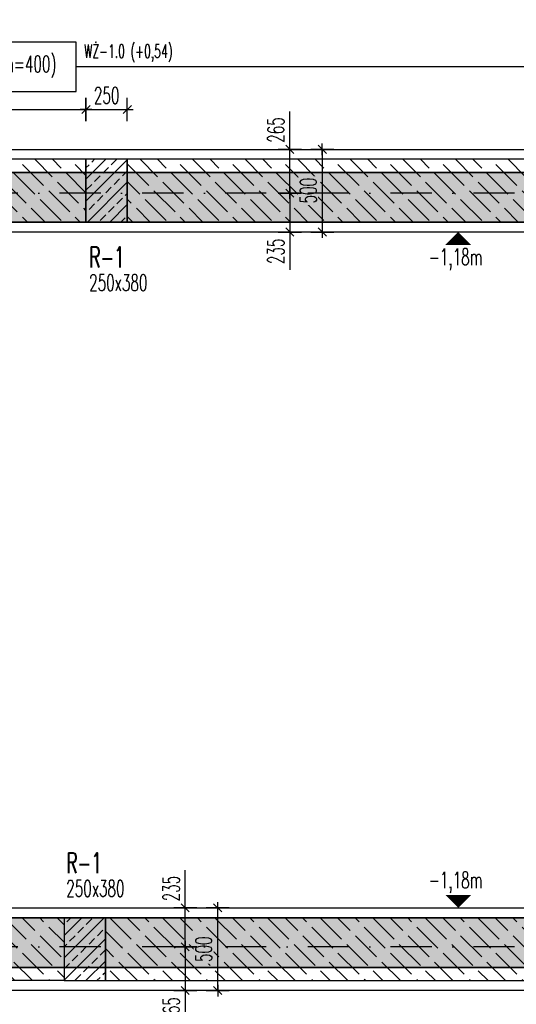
# Model space of a CAD drawing. Header units: centimetres. Extents: x 152786 to 159501, y -6718 to 1403.
# Tile 13 of 89: x 153394 to 153695, y -6218 to -5622. Entities that reach past the tile are written whole.
import ezdxf

# ---------------------------------------------------------------- set-up
doc = ezdxf.new("R2010")
doc.units = ezdxf.units.CM
doc.header["$LTSCALE"] = 0.1
doc.linetypes.add('DASHDOT', pattern=[1, 0.5, -0.25, 0, -0.25])
doc.linetypes.add('DASHEDX2', pattern=[38.1, 25.4, -12.7])
doc.layers.get('0').update_dxf_attribs({"color": 45})
for name, color, linetype in [('A_wymiary_zewn', 4, 'Continuous'), ('fundamenty_R&F', 5, 'Continuous'), ('osie_R&F', 6, 'DASHDOT'), ('ozn_graficzne_R&F', 5, 'Continuous'), ('płyty_R&F', 2, 'DASHEDX2'), ('słupy_R&F', 2, 'Continuous'), ('wymiary_R&F', 3, 'Continuous'), ('ściany_murowane_R&F', 13, 'Continuous')]:
    doc.layers.add(name, color=color, linetype=linetype)
doc.styles.add('arial', font='arial.ttf')
doc.styles.add('simplex 0.6', font='simplex.shx', dxfattribs={"width": 0.6})
doc.dimstyles.new('1_100 ławy', dxfattribs={"dimtxt": 30, "dimasz": 18, "dimexe": 3, "dimexo": 3, "dimgap": -7, "dimtad": 1, "dimdec": 1, "dimrnd": 0.5, "dimzin": 9, "dimdsep": 46, "dimtxsty": 'arial', "dimblk": 'CLOSEDBLANK', "dimcen": 0.09, "dimadec": 0, "dimazin": 0, "dimtfac": 1, "dimtdec": 1, "dimtofl": 0, "dimtmove": 0, "dimatfit": 3, "dimldrblk": 'CLOSEDBLANK', "dimfxl": 1, "dimtvp": 1, "dimtolj": 1, "dimtzin": 0, "dimarcsym": 0})
doc.dimstyles.new('1_50 [mm] żelbet', dxfattribs={"dimtxt": 10, "dimasz": 0.5, "dimexe": 0.18, "dimexo": 0.0625, "dimgap": 3.5, "dimtad": 1, "dimlfac": 10, "dimrnd": 5, "dimdsep": 46, "dimtxsty": 'simplex 0.6', "dimblk1": 'KR', "dimblk2": 'KR', "dimsah": 1, "dimcen": 0.09, "dimse1": 1, "dimse2": 1, "dimclrd": 8, "dimadec": 0, "dimazin": 0, "dimtfac": 1, "dimtofl": 0, "dimtmove": 0, "dimatfit": 3, "dimfxl": 1, "dimtvp": 1, "dimtfill": 1, "dimtfillclr": 256, "dimtolj": 1, "dimtzin": 0, "dimarcsym": 0})

# ---------------------------------------------------------------- blocks, each defined once
blk = doc.blocks.new('KR')
for p, q in [((0, -14), (0, 14)), ((-7, 0), (7, 0)), ((-4.9, -4.9), (4.9, 4.9))]:
    blk.add_line(p, q)
blk = doc.blocks.new('*D320')
at = {"layer": 'Defpoints', "color": 0, "transparency": 16777216}
for p in [(153446.01, -6159.38), (153513.98, -6159.38), (153446.01, -6209.38)]:
    blk.add_point(p, dxfattribs=at)
at = {"layer": 'wymiary_R&F', "color": 8, "lineweight": -2, "transparency": 16777216}
blk.add_line((153513.98, -6208.88), (153513.98, -6159.88), dxfattribs=at)
at = {"layer": 'wymiary_R&F', "color": 8, "linetype": 'ByBlock', "lineweight": -2, "transparency": 16777216, "xscale": 0.5, "yscale": 0.5, "zscale": 0.5}
for p, rotation in [((153513.98, -6159.38), 90), ((153513.98, -6209.38), 270)]:
    blk.add_blockref('KR', p, dxfattribs=dict(at, rotation=rotation))
at = {"layer": 'wymiary_R&F', "color": 0, "transparency": 16777216, "insert": (153505.48, -6184.38), "char_height": 10, "attachment_point": 5, "rotation": 90, "style": 'simplex 0.6', "bg_fill": 3, "box_fill_scale": 1.1, "bg_fill_color": 256, "bg_fill_true_color": 13158600, "bg_fill_transparency": 0}
blk.add_mtext('\\A1;500', dxfattribs=at)
blk = doc.blocks.new('*D321')
at = {"layer": 'Defpoints', "color": 0, "transparency": 16777216}
for p in [(153446.01, -6159.38), (153446.01, -6182.88)]:
    blk.add_point(p, dxfattribs=at)
at = {"layer": 'wymiary_R&F', "color": 8, "lineweight": -2, "transparency": 16777216}
for p, q in [((153494.34, -6159.38), (153494.34, -6136.45)), ((153494.34, -6182.38), (153494.34, -6159.88))]:
    blk.add_line(p, q, dxfattribs=at)
at = {"layer": 'wymiary_R&F', "color": 8, "linetype": 'ByBlock', "lineweight": -2, "transparency": 16777216, "xscale": 0.5, "yscale": 0.5, "zscale": 0.5}
for p, rotation in [((153494.34, -6159.38), 90), ((153494.34, -6182.88), 270)]:
    blk.add_blockref('KR', p, dxfattribs=dict(at, rotation=rotation))
at = {"layer": 'wymiary_R&F', "color": 0, "transparency": 16777216, "insert": (153485.84, -6147.66), "char_height": 10, "attachment_point": 5, "rotation": 90, "style": 'simplex 0.6', "bg_fill": 3, "box_fill_scale": 1.1, "bg_fill_color": 256, "bg_fill_true_color": 13158600, "bg_fill_transparency": 0}
blk.add_mtext('\\A1;235', dxfattribs=at)
at = {"layer": 'Defpoints', "color": 0, "transparency": 16777216}
blk.add_point((153494.34, -6159.38), dxfattribs=at)
blk = doc.blocks.new('*D322')
at = {"layer": 'Defpoints', "color": 0, "transparency": 16777216}
for p in [(153446.01, -6182.88), (153446.01, -6209.38)]:
    blk.add_point(p, dxfattribs=at)
at = {"layer": 'wymiary_R&F', "color": 8, "lineweight": -2, "transparency": 16777216}
for p, q in [((153494.34, -6183.38), (153494.34, -6208.88)), ((153494.34, -6209.38), (153494.34, -6232.31))]:
    blk.add_line(p, q, dxfattribs=at)
at = {"layer": 'wymiary_R&F', "color": 8, "linetype": 'ByBlock', "lineweight": -2, "transparency": 16777216, "xscale": 0.5, "yscale": 0.5, "zscale": 0.5}
for p, rotation in [((153494.34, -6182.88), 90), ((153494.34, -6209.38), 270)]:
    blk.add_blockref('KR', p, dxfattribs=dict(at, rotation=rotation))
at = {"layer": 'wymiary_R&F', "color": 0, "transparency": 16777216, "insert": (153485.84, -6221.09), "char_height": 10, "attachment_point": 5, "rotation": 90, "style": 'simplex 0.6', "bg_fill": 3, "box_fill_scale": 1.1, "bg_fill_color": 256, "bg_fill_true_color": 13158600, "bg_fill_transparency": 0}
blk.add_mtext('\\A1;265', dxfattribs=at)
at = {"layer": 'Defpoints', "color": 0, "transparency": 16777216}
blk.add_point((153494.34, -6209.38), dxfattribs=at)
blk = doc.blocks.new('*D323')
at = {"layer": 'Defpoints', "color": 0, "transparency": 16777216}
for p in [(153509.32, -5700.38), (153509.32, -5750.38), (153577.28, -5750.38)]:
    blk.add_point(p, dxfattribs=at)
at = {"layer": 'wymiary_R&F', "color": 8, "lineweight": -2, "transparency": 16777216}
blk.add_line((153577.28, -5700.88), (153577.28, -5749.88), dxfattribs=at)
at = {"layer": 'wymiary_R&F', "color": 8, "linetype": 'ByBlock', "lineweight": -2, "transparency": 16777216, "xscale": 0.5, "yscale": 0.5, "zscale": 0.5}
for p, rotation in [((153577.28, -5700.38), 90), ((153577.28, -5750.38), 270)]:
    blk.add_blockref('KR', p, dxfattribs=dict(at, rotation=rotation))
at = {"layer": 'wymiary_R&F', "color": 0, "transparency": 16777216, "insert": (153568.78, -5725.38), "char_height": 10, "attachment_point": 5, "rotation": 90, "style": 'simplex 0.6', "bg_fill": 3, "box_fill_scale": 1.1, "bg_fill_color": 256, "bg_fill_true_color": 13158600, "bg_fill_transparency": 0}
blk.add_mtext('\\A1;500', dxfattribs=at)
blk = doc.blocks.new('*D324')
at = {"layer": 'Defpoints', "color": 0, "transparency": 16777216}
for p in [(153509.32, -5726.88), (153509.32, -5750.38)]:
    blk.add_point(p, dxfattribs=at)
at = {"layer": 'wymiary_R&F', "color": 8, "lineweight": -2, "transparency": 16777216}
for p, q in [((153557.65, -5727.38), (153557.65, -5749.88)), ((153557.65, -5750.38), (153557.65, -5773.31))]:
    blk.add_line(p, q, dxfattribs=at)
at = {"layer": 'wymiary_R&F', "color": 8, "linetype": 'ByBlock', "lineweight": -2, "transparency": 16777216, "xscale": 0.5, "yscale": 0.5, "zscale": 0.5}
for p, rotation in [((153557.65, -5726.88), 90), ((153557.65, -5750.38), 270)]:
    blk.add_blockref('KR', p, dxfattribs=dict(at, rotation=rotation))
at = {"layer": 'wymiary_R&F', "color": 0, "transparency": 16777216, "insert": (153549.15, -5762.09), "char_height": 10, "attachment_point": 5, "rotation": 90, "style": 'simplex 0.6', "bg_fill": 3, "box_fill_scale": 1.1, "bg_fill_color": 256, "bg_fill_true_color": 13158600, "bg_fill_transparency": 0}
blk.add_mtext('\\A1;235', dxfattribs=at)
at = {"layer": 'Defpoints', "color": 0, "transparency": 16777216}
blk.add_point((153557.65, -5750.38), dxfattribs=at)
blk = doc.blocks.new('*D325')
at = {"layer": 'Defpoints', "color": 0, "transparency": 16777216}
for p in [(153509.32, -5700.38), (153509.32, -5726.88)]:
    blk.add_point(p, dxfattribs=at)
at = {"layer": 'wymiary_R&F', "color": 8, "lineweight": -2, "transparency": 16777216}
for p, q in [((153557.65, -5700.38), (153557.65, -5677.45)), ((153557.65, -5726.38), (153557.65, -5700.88))]:
    blk.add_line(p, q, dxfattribs=at)
at = {"layer": 'wymiary_R&F', "color": 8, "linetype": 'ByBlock', "lineweight": -2, "transparency": 16777216, "xscale": 0.5, "yscale": 0.5, "zscale": 0.5}
for p, rotation in [((153557.65, -5700.38), 90), ((153557.65, -5726.88), 270)]:
    blk.add_blockref('KR', p, dxfattribs=dict(at, rotation=rotation))
at = {"layer": 'wymiary_R&F', "color": 0, "transparency": 16777216, "insert": (153549.15, -5688.66), "char_height": 10, "attachment_point": 5, "rotation": 90, "style": 'simplex 0.6', "bg_fill": 3, "box_fill_scale": 1.1, "bg_fill_color": 256, "bg_fill_true_color": 13158600, "bg_fill_transparency": 0}
blk.add_mtext('\\A1;265', dxfattribs=at)
at = {"layer": 'Defpoints', "color": 0, "transparency": 16777216}
blk.add_point((153557.65, -5700.38), dxfattribs=at)
blk = doc.blocks.new('*D342')
at = {"layer": 'Defpoints', "color": 0, "transparency": 16777216}
for p in [(153128.51, -6182.88), (153421.01, -6182.88), (153421.01, -6238.36)]:
    blk.add_point(p, dxfattribs=at)
at = {"layer": 'wymiary_R&F', "color": 8, "lineweight": -2, "transparency": 16777216}
blk.add_line((153129.01, -6238.36), (153420.51, -6238.36), dxfattribs=at)
at = {"layer": 'wymiary_R&F', "color": 8, "linetype": 'ByBlock', "lineweight": -2, "transparency": 16777216, "xscale": 0.5, "yscale": 0.5, "zscale": 0.5, "rotation": 180}
blk.add_blockref('KR', (153128.51, -6238.36), dxfattribs=at)
at = {"layer": 'wymiary_R&F', "color": 8, "linetype": 'ByBlock', "lineweight": -2, "transparency": 16777216, "xscale": 0.5, "yscale": 0.5, "zscale": 0.5}
blk.add_blockref('KR', (153421.01, -6238.36), dxfattribs=at)
at = {"layer": 'wymiary_R&F', "color": 0, "transparency": 16777216, "insert": (153274.76, -6229.86), "char_height": 10, "attachment_point": 5, "style": 'simplex 0.6', "bg_fill": 3, "box_fill_scale": 1.1, "bg_fill_color": 256, "bg_fill_true_color": 13158600, "bg_fill_transparency": 0}
blk.add_mtext('\\A1;2925', dxfattribs=at)
blk = doc.blocks.new('*D343')
at = {"layer": 'Defpoints', "color": 0, "transparency": 16777216}
for p in [(153421.01, -6182.88), (153446.01, -6203.38)]:
    blk.add_point(p, dxfattribs=at)
at = {"layer": 'wymiary_R&F', "color": 8, "lineweight": -2, "transparency": 16777216}
blk.add_line((153421.51, -6238.36), (153445.51, -6238.36), dxfattribs=at)
at = {"layer": 'wymiary_R&F', "color": 8, "linetype": 'ByBlock', "lineweight": -2, "transparency": 16777216, "xscale": 0.5, "yscale": 0.5, "zscale": 0.5, "rotation": 180}
blk.add_blockref('KR', (153421.01, -6238.36), dxfattribs=at)
at = {"layer": 'wymiary_R&F', "color": 8, "linetype": 'ByBlock', "lineweight": -2, "transparency": 16777216, "xscale": 0.5, "yscale": 0.5, "zscale": 0.5}
blk.add_blockref('KR', (153446.01, -6238.36), dxfattribs=at)
at = {"layer": 'wymiary_R&F', "color": 0, "transparency": 16777216, "insert": (153433.51, -6229.86), "char_height": 10, "attachment_point": 5, "style": 'simplex 0.6', "bg_fill": 3, "box_fill_scale": 1.1, "bg_fill_color": 256, "bg_fill_true_color": 13158600, "bg_fill_transparency": 0}
blk.add_mtext('\\A1;250', dxfattribs=at)
at = {"layer": 'Defpoints', "color": 0, "transparency": 16777216}
blk.add_point((153446.01, -6238.36), dxfattribs=at)
blk = doc.blocks.new('*D344')
at = {"layer": 'Defpoints', "color": 0, "transparency": 16777216}
for p in [(153446.01, -6203.38), (153725.01, -6203.38), (153725.01, -6238.36)]:
    blk.add_point(p, dxfattribs=at)
at = {"layer": 'wymiary_R&F', "color": 8, "lineweight": -2, "transparency": 16777216}
blk.add_line((153446.51, -6238.36), (153724.51, -6238.36), dxfattribs=at)
at = {"layer": 'wymiary_R&F', "color": 8, "linetype": 'ByBlock', "lineweight": -2, "transparency": 16777216, "xscale": 0.5, "yscale": 0.5, "zscale": 0.5, "rotation": 180}
blk.add_blockref('KR', (153446.01, -6238.36), dxfattribs=at)
at = {"layer": 'wymiary_R&F', "color": 8, "linetype": 'ByBlock', "lineweight": -2, "transparency": 16777216, "xscale": 0.5, "yscale": 0.5, "zscale": 0.5}
blk.add_blockref('KR', (153725.01, -6238.36), dxfattribs=at)
at = {"layer": 'wymiary_R&F', "color": 0, "transparency": 16777216, "insert": (153585.51, -6229.86), "char_height": 10, "attachment_point": 5, "style": 'simplex 0.6', "bg_fill": 3, "box_fill_scale": 1.1, "bg_fill_color": 256, "bg_fill_true_color": 13158600, "bg_fill_transparency": 0}
blk.add_mtext('\\A1;2790', dxfattribs=at)
blk = doc.blocks.new('*D350')
at = {"layer": 'Defpoints', "color": 0, "transparency": 16777216}
for p in [(153434.27, -5676.25), (153128.51, -5726.88), (153434.27, -5726.88)]:
    blk.add_point(p, dxfattribs=at)
at = {"layer": 'wymiary_R&F', "color": 8, "lineweight": -2, "transparency": 16777216}
blk.add_line((153129.01, -5676.25), (153433.77, -5676.25), dxfattribs=at)
at = {"layer": 'wymiary_R&F', "color": 8, "linetype": 'ByBlock', "lineweight": -2, "transparency": 16777216, "xscale": 0.5, "yscale": 0.5, "zscale": 0.5, "rotation": 180}
blk.add_blockref('KR', (153128.51, -5676.25), dxfattribs=at)
at = {"layer": 'wymiary_R&F', "color": 8, "linetype": 'ByBlock', "lineweight": -2, "transparency": 16777216, "xscale": 0.5, "yscale": 0.5, "zscale": 0.5}
blk.add_blockref('KR', (153434.27, -5676.25), dxfattribs=at)
at = {"layer": 'wymiary_R&F', "color": 0, "transparency": 16777216, "insert": (153281.39, -5667.75), "char_height": 10, "attachment_point": 5, "style": 'simplex 0.6', "bg_fill": 3, "box_fill_scale": 1.1, "bg_fill_color": 256, "bg_fill_true_color": 13158600, "bg_fill_transparency": 0}
blk.add_mtext('\\A1;3060', dxfattribs=at)
blk = doc.blocks.new('*D354')
at = {"layer": 'Defpoints', "color": 0, "transparency": 16777216}
for p in [(153128.51, -6182.88), (154042.38, -6182.88), (154042.38, -6303.36)]:
    blk.add_point(p, dxfattribs=at)
at = {"layer": 'wymiary_R&F', "color": 8, "lineweight": -2, "transparency": 16777216}
blk.add_line((153129.01, -6303.36), (154041.88, -6303.36), dxfattribs=at)
at = {"layer": 'wymiary_R&F', "color": 8, "linetype": 'ByBlock', "lineweight": -2, "transparency": 16777216, "xscale": 0.5, "yscale": 0.5, "zscale": 0.5, "rotation": 180}
blk.add_blockref('KR', (153128.51, -6303.36), dxfattribs=at)
at = {"layer": 'wymiary_R&F', "color": 8, "linetype": 'ByBlock', "lineweight": -2, "transparency": 16777216, "xscale": 0.5, "yscale": 0.5, "zscale": 0.5}
blk.add_blockref('KR', (154042.38, -6303.36), dxfattribs=at)
at = {"layer": 'wymiary_R&F', "color": 0, "transparency": 16777216, "insert": (153585.45, -6294.86), "char_height": 10, "attachment_point": 5, "style": 'simplex 0.6', "bg_fill": 3, "box_fill_scale": 1.1, "bg_fill_color": 256, "bg_fill_true_color": 13158600, "bg_fill_transparency": 0}
blk.add_mtext('\\A1;9140', dxfattribs=at)
blk = doc.blocks.new('*D356')
at = {"layer": 'Defpoints', "color": 0, "transparency": 16777216}
for p in [(153128.51, -6182.88), (154254.91, -6182.88), (154254.91, -6323.36)]:
    blk.add_point(p, dxfattribs=at)
at = {"layer": 'wymiary_R&F', "color": 8, "lineweight": -2, "transparency": 16777216}
blk.add_line((153129.01, -6323.36), (154254.41, -6323.36), dxfattribs=at)
at = {"layer": 'wymiary_R&F', "color": 8, "linetype": 'ByBlock', "lineweight": -2, "transparency": 16777216, "xscale": 0.5, "yscale": 0.5, "zscale": 0.5, "rotation": 180}
blk.add_blockref('KR', (153128.51, -6323.36), dxfattribs=at)
at = {"layer": 'wymiary_R&F', "color": 8, "linetype": 'ByBlock', "lineweight": -2, "transparency": 16777216, "xscale": 0.5, "yscale": 0.5, "zscale": 0.5}
blk.add_blockref('KR', (154254.91, -6323.36), dxfattribs=at)
at = {"layer": 'wymiary_R&F', "color": 0, "transparency": 16777216, "insert": (153691.71, -6314.86), "char_height": 10, "attachment_point": 5, "style": 'simplex 0.6', "bg_fill": 3, "box_fill_scale": 1.1, "bg_fill_color": 256, "bg_fill_true_color": 13158600, "bg_fill_transparency": 0}
blk.add_mtext('\\A1;11265', dxfattribs=at)
blk = doc.blocks.new('*D362')
at = {"layer": 'Defpoints', "color": 0, "transparency": 16777216}
for p in [(153765.03, -5366.1), (153765.03, -5455.37), (153128.51, -5726.88)]:
    blk.add_point(p, dxfattribs=at)
at = {"layer": 'wymiary_R&F', "color": 8, "lineweight": -2, "transparency": 16777216}
blk.add_line((153129.01, -5366.1), (153764.53, -5366.1), dxfattribs=at)
at = {"layer": 'wymiary_R&F', "color": 8, "linetype": 'ByBlock', "lineweight": -2, "transparency": 16777216, "xscale": 0.5, "yscale": 0.5, "zscale": 0.5, "rotation": 180}
blk.add_blockref('KR', (153128.51, -5366.1), dxfattribs=at)
at = {"layer": 'wymiary_R&F', "color": 8, "linetype": 'ByBlock', "lineweight": -2, "transparency": 16777216, "xscale": 0.5, "yscale": 0.5, "zscale": 0.5}
blk.add_blockref('KR', (153765.03, -5366.1), dxfattribs=at)
at = {"layer": 'wymiary_R&F', "color": 0, "transparency": 16777216, "insert": (153446.77, -5357.6), "char_height": 10, "attachment_point": 5, "style": 'simplex 0.6', "bg_fill": 3, "box_fill_scale": 1.1, "bg_fill_color": 256, "bg_fill_true_color": 13158600, "bg_fill_transparency": 0}
blk.add_mtext('\\A1;6365', dxfattribs=at)
blk = doc.blocks.new('_ClosedBlank')
at = {"color": 0, "linetype": 'ByBlock', "lineweight": -2}
for p, q in [((-1, 0.167), (0, 0)), ((-1, 0.167), (-1, -0.167)), ((0, 0), (-1, -0.167))]:
    blk.add_line(p, q, dxfattribs=at)
blk = doc.blocks.new('*D369')
at = {"layer": 'Defpoints', "color": 0, "transparency": 16777216}
for p in [(153102.01, -5650.4), (153102.01, -5700.38), (153780.03, -5706.38)]:
    blk.add_point(p, dxfattribs=at)
at = {"layer": 'wymiary_R&F', "color": 0, "lineweight": -2, "transparency": 16777216}
for p, q in [((153345.4, -5635.48), (153345.4, -5665.32)), ((153428.33, -5665.32), (153428.33, -5635.48)), ((153102.01, -5697.38), (153102.01, -5647.4)), ((153780.03, -5703.38), (153780.03, -5647.4)), ((153112.01, -5650.4), (153345.4, -5650.4)), ((153770.03, -5650.4), (153428.33, -5650.4))]:
    blk.add_line(p, q, dxfattribs=at)
at = {"layer": 'wymiary_R&F', "color": 0, "linetype": 'ByBlock', "lineweight": -2, "transparency": 16777216, "xscale": 10, "yscale": 10, "zscale": 10, "rotation": 180}
blk.add_blockref('_ClosedBlank', (153102.01, -5650.4), dxfattribs=at)
at = {"layer": 'wymiary_R&F', "color": 0, "linetype": 'ByBlock', "lineweight": -2, "transparency": 16777216, "xscale": 10, "yscale": 10, "zscale": 10}
blk.add_blockref('_ClosedBlank', (153780.03, -5650.4), dxfattribs=at)
at = {"layer": 'wymiary_R&F', "transparency": 16777216, "insert": (153386.87, -5650.4), "char_height": 12.5, "attachment_point": 5, "style": 'simplex 0.6', "bg_fill": 3, "box_fill_scale": 1.1, "bg_fill_color": 256, "bg_fill_true_color": 13158600, "bg_fill_transparency": 0}
blk.add_mtext('\\A1;{\\C5;ŁF-1\\H0.8x;\\C256; (h=400)}', dxfattribs=at)
at = {"layer": 'wymiary_R&F', "color": 0, "lineweight": -2, "transparency": 16777216}
for p, q in [((153428.33, -5635.48), (153345.4, -5635.48)), ((153345.4, -5665.32), (153428.33, -5665.32))]:
    blk.add_line(p, q, dxfattribs=at)
blk = doc.blocks.new('*D370')
at = {"layer": 'Defpoints', "color": 0, "transparency": 16777216}
for p in [(153102.01, -6209.38), (154049.54, -6209.38), (153102.01, -6259.41)]:
    blk.add_point(p, dxfattribs=at)
at = {"layer": 'wymiary_R&F', "color": 0, "lineweight": -2, "transparency": 16777216}
for p, q in [((153102.01, -6212.38), (153102.01, -6262.41)), ((154049.54, -6212.38), (154049.54, -6262.41)), ((153542.04, -6244.5), (153542.04, -6274.33)), ((153624.96, -6274.33), (153624.96, -6244.5)), ((153112.01, -6259.41), (153542.04, -6259.41)), ((154039.54, -6259.41), (153624.96, -6259.41))]:
    blk.add_line(p, q, dxfattribs=at)
at = {"layer": 'wymiary_R&F', "color": 0, "linetype": 'ByBlock', "lineweight": -2, "transparency": 16777216, "xscale": 10, "yscale": 10, "zscale": 10, "rotation": 180}
blk.add_blockref('_ClosedBlank', (153102.01, -6259.41), dxfattribs=at)
at = {"layer": 'wymiary_R&F', "color": 0, "linetype": 'ByBlock', "lineweight": -2, "transparency": 16777216, "xscale": 10, "yscale": 10, "zscale": 10}
blk.add_blockref('_ClosedBlank', (154049.54, -6259.41), dxfattribs=at)
at = {"layer": 'wymiary_R&F', "transparency": 16777216, "insert": (153583.5, -6259.41), "char_height": 12.5, "attachment_point": 5, "style": 'simplex 0.6', "bg_fill": 3, "box_fill_scale": 1.1, "bg_fill_color": 256, "bg_fill_true_color": 13158600, "bg_fill_transparency": 0}
blk.add_mtext('\\A1;{\\C5;ŁF-1\\H0.8x;\\C256; (h=400)}', dxfattribs=at)
at = {"layer": 'wymiary_R&F', "color": 0, "lineweight": -2, "transparency": 16777216}
for p, q in [((153624.96, -6244.5), (153542.04, -6244.5)), ((153542.04, -6274.33), (153624.96, -6274.33))]:
    blk.add_line(p, q, dxfattribs=at)
blk = doc.blocks.new('osie_konstr_Tokarnia')
at = {"layer": 'osie_R&F', "ltscale": 500}
for points in [[(158951.26, -6519.72), (157518.66, -6519.72)], [(158951.26, -6975.72), (157518.66, -6975.72)]]:
    blk.add_lwpolyline(points, dxfattribs=at)
blk = doc.blocks.new('*D584')
at = {"layer": 'Defpoints', "color": 0, "transparency": 16777216}
for p in [(153459.27, -5706.38), (153434.27, -5726.88)]:
    blk.add_point(p, dxfattribs=at)
at = {"layer": 'wymiary_R&F', "color": 8, "lineweight": -2, "transparency": 16777216}
blk.add_line((153434.77, -5676.25), (153458.77, -5676.25), dxfattribs=at)
at = {"layer": 'wymiary_R&F', "color": 8, "lineweight": -2, "transparency": 16777216, "xscale": 0.5, "yscale": 0.5, "zscale": 0.5, "rotation": 180}
blk.add_blockref('KR', (153434.27, -5676.25), dxfattribs=at)
at = {"layer": 'wymiary_R&F', "color": 8, "lineweight": -2, "transparency": 16777216, "xscale": 0.5, "yscale": 0.5, "zscale": 0.5}
blk.add_blockref('KR', (153459.27, -5676.25), dxfattribs=at)
at = {"layer": 'wymiary_R&F', "color": 0, "transparency": 16777216, "insert": (153446.77, -5667.75), "char_height": 10, "attachment_point": 5, "style": 'simplex 0.6', "bg_fill": 3, "box_fill_scale": 1.1, "bg_fill_color": 256, "bg_fill_true_color": 13158600, "bg_fill_transparency": 0}
blk.add_mtext('\\A1;250', dxfattribs=at)
at = {"layer": 'Defpoints', "color": 0, "transparency": 16777216}
blk.add_point((153459.27, -5676.25), dxfattribs=at)

msp = doc.modelspace()

# ---------------------------------------------------------------- hatches: boundary and pattern name
at = {"layer": 'słupy_R&F'}
h = msp.add_hatch(dxfattribs=at)
h.set_pattern_fill('ANSI33', color=4, scale=1.5)
h.paths.add_polyline_path([(153434.2731, -5744.3791), (153459.2731, -5744.3791), (153459.2731, -5706.3791), (153434.2731, -5706.3791)])
h = msp.add_hatch(dxfattribs=at)
h.set_pattern_fill('ANSI33', color=4, scale=1.5)
h.paths.add_polyline_path([(153421.0121, -6203.3791), (153446.0121, -6203.3791), (153446.0121, -6165.3791), (153421.0121, -6165.3791)])
at = {"layer": 'ściany_murowane_R&F'}
h = msp.add_hatch(dxfattribs=at)
h.set_pattern_fill('ACAD_ISO02W100', color=4, scale=1.5, angle=135)
h.paths.add_polyline_path([(153876.5231, -5470.3661), (153876.5231, -5437.3661), (153747.0341, -5437.3661), (153747.0341, -5706.3791), (153459.2731, -5706.3791), (153459.2731, -5744.3791), (153876.5231, -5744.3791), (153876.5231, -5706.3791), (153780.0341, -5706.3791), (153780.0341, -5470.3661)])
h = msp.add_hatch(dxfattribs=at)
h.set_pattern_fill('ACAD_ISO02W100', color=4, scale=1.5, angle=135)
h.paths.add_polyline_path([(153108.0121, -5942.3791), (153146.0121, -5942.3791), (153146.0121, -5744.3791), (153434.2731, -5744.3791), (153434.2731, -5706.3791), (153108.0121, -5706.3791)])
h = msp.add_hatch(dxfattribs=at)
h.set_pattern_fill('ACAD_ISO02W100', color=4, scale=1.5, angle=135)
h.paths.add_polyline_path([(153108.0121, -5967.3791), (153146.0121, -5967.3791), (153146.0121, -6165.3791), (153421.0121, -6165.3791), (153421.0121, -6203.3791), (153108.0121, -6203.3791)])
h = msp.add_hatch(dxfattribs=at)
h.set_pattern_fill('ACAD_ISO02W100', color=4, scale=1.5, angle=135)
h.paths.add_polyline_path([(153446.0121, -6203.3791), (153725.0121, -6203.3791), (153725.0121, -6165.3791), (153446.0121, -6165.3791)])

# ---------------------------------------------------------------- linework, layer by layer
at = {"layer": 'fundamenty_R&F'}
for points in [[(153738.5341, -5700.3791), (153738.5341, -5428.8661), (154037.0121, -5428.8661), (154037.0121, -5700.3791), (154062.7843, -5700.3791), (154281.4084, -5847.0206), (154281.4084, -6074.4206), (154049.5352, -6209.3791), (153102.0121, -6209.3791), (153102.0121, -5700.3791)], [(154047.5686, -5750.3791), (153152.0121, -5750.3791), (153152.0121, -6159.3791), (154036.0437, -6159.3791), (154231.4084, -6045.6698), (154231.4084, -5873.6892)]]:
    msp.add_lwpolyline(points, close=True, dxfattribs=at)
at = {"layer": 'ozn_graficzne_R&F', "color": 7}
for points in [[(153659.5937, -5750.3791, 0, 15.552, 0), (153659.5938, -5758.1551, 15.552, 15.552, 0)], [(153659.5937, -6159.3791, 0, 15.552, 0), (153659.5938, -6151.6031, 15.552, 15.552, 0)]]:
    msp.add_lwpolyline(points, format="xyseb", dxfattribs=at)
at = {"layer": 'płyty_R&F', "ltscale": 5, "const_width": 1}
for points in [[(153116.0121, -5714.3791), (153755.0341, -5714.3791), (153755.0341, -5445.3661), (154023.0121, -5445.3661), (154023.0121, -5714.3791), (154058.5239, -5714.3791), (154267.4084, -5854.4878), (154267.4084, -6066.3704), (154045.7576, -6195.3791), (153116.0121, -6195.3791), (153116.0121, -5714.3791)], [(153146.0121, -6165.3791), (154037.6627, -6165.3791), (154237.4084, -6049.1199), (154237.4084, -5870.4889), (154049.3944, -5744.3791), (153146.0121, -5744.3791), (153146.0121, -6165.3791)]]:
    msp.add_lwpolyline(points, dxfattribs=at)
at = {"layer": 'słupy_R&F'}
for points in [[(153434.2731, -5744.3791), (153459.2731, -5744.3791), (153459.2731, -5706.3791), (153434.2731, -5706.3791)], [(153421.0121, -6203.3791), (153446.0121, -6203.3791), (153446.0121, -6165.3791), (153421.0121, -6165.3791)]]:
    msp.add_lwpolyline(points, close=True, dxfattribs=at)
at = {"layer": 'ściany_murowane_R&F'}
for points in [[(153876.5231, -5470.3661), (153876.5231, -5437.3661), (153747.0341, -5437.3661), (153747.0341, -5706.3791), (153459.2731, -5706.3791), (153459.2731, -5744.3791), (153876.5231, -5744.3791), (153876.5231, -5706.3791), (153780.0341, -5706.3791), (153780.0341, -5470.3661)], [(153446.0121, -6203.3791), (153725.0121, -6203.3791), (153725.0121, -6165.3791), (153446.0121, -6165.3791)]]:
    msp.add_lwpolyline(points, close=True, dxfattribs=at)
for points in [[(153108.0121, -5942.3791), (153146.0121, -5942.3791), (153146.0121, -5744.3791), (153434.2731, -5744.3791), (153434.2731, -5706.3791), (153108.0121, -5706.3791), (153108.0121, -5942.3791)], [(153108.0121, -5967.3791), (153146.0121, -5967.3791), (153146.0121, -6165.3791), (153421.0121, -6165.3791), (153421.0121, -6203.3791), (153108.0121, -6203.3791), (153108.0121, -5967.3791)]]:
    msp.add_lwpolyline(points, dxfattribs=at)

# ---------------------------------------------------------------- texts
at = {"layer": 'A_wymiary_zewn', "insert": (153436.1985, -5759.3709), "char_height": 10.5, "width": 40.609449, "attachment_point": 1, "style": 'simplex 0.6'}
msp.add_mtext('\\pxsm0.8;{\\H1.19048x;\\C2;R-1\\P\\H0.8x;\\C3;250x380}', dxfattribs=at)
at = {"layer": 'wymiary_R&F', "color": 2, "style": 'simplex 0.6', "width": 0.6}
for p in [(153641.7905, -5770.4011), (153641.7905, -6147.4523)]:
    msp.add_text('-1,18m', height=10, dxfattribs=at).set_placement(p)

# ---------------------------------------------------------------- next in the draw order: dimensions: what is measured, and where the dimension line sits
at = {"layer": 'wymiary_R&F', "color": 8}
for base, p1, p2, picture, middle in [((153434.2731, -5676.2487), (153128.5121, -5726.8791), (153434.2731, -5726.8791), '*D350', (153281.3926, -5667.7487)), ((153421.0121, -6238.3567), (153128.5121, -6182.8791), (153421.0121, -6182.8791), '*D342', (153274.7621, -6229.8567))]:
    dim = msp.add_linear_dim(base=base, p1=p1, p2=p2, dimstyle='1_50 [mm] żelbet', override={"dimtxsty": 'simplex 0.6'}, dxfattribs=at)
    dim.commit()
    dim.dimension.update_dxf_attribs({"geometry": picture, "text_midpoint": middle})
at = {"layer": 'wymiary_R&F'}
for base, p1, p2, angle, picture, middle in [((153577.2847, -5750.3791), (153509.3151, -5700.3791), (153509.3151, -5750.3791), 270, '*D323', (153568.7847, -5725.3791)), ((153513.9817, -6159.3791), (153446.0121, -6209.3791), (153446.0121, -6159.3791), 90, '*D320', (153505.4817, -6184.3791))]:
    dim = msp.add_linear_dim(base=base, p1=p1, p2=p2, angle=angle, dimstyle='1_50 [mm] żelbet', override={"dimtfill": 1}, dxfattribs=at)
    dim.commit()
    dim.dimension.update_dxf_attribs({"geometry": picture, "text_midpoint": middle})

# ---------------------------------------------------------------- next in the draw order: dimensions: what is measured, and where the dimension line sits
for base, p1, p2, angle, picture, middle in [((153557.646, -5750.3791), (153509.3151, -5726.8791), (153509.3151, -5750.3791), 270, '*D324', (153557.646, -5762.0934)), ((153494.343, -6159.3791), (153446.0121, -6182.8791), (153446.0121, -6159.3791), 90, '*D321', (153494.343, -6147.6648))]:
    dim = msp.add_linear_dim(base=base, p1=p1, p2=p2, angle=angle, dimstyle='1_50 [mm] żelbet', override={"dimtxsty": 'simplex 0.6'}, dxfattribs=at)
    dim.commit()
    dim.dimension.update_dxf_attribs({"geometry": picture, "text_midpoint": middle, "dimtype": 160})

# ---------------------------------------------------------------- next in the draw order: texts
at = {"layer": 'A_wymiary_zewn', "insert": (153422.3277, -6125.9382), "char_height": 10.5, "width": 40.609449, "attachment_point": 1, "style": 'simplex 0.6'}
msp.add_mtext('\\pxsm0.8;{\\H1.19048x;\\C2;R-1\\P\\H0.8x;\\C3;250x380}', dxfattribs=at)

# ---------------------------------------------------------------- next in the draw order: dimensions: what is measured, and where the dimension line sits
at = {"layer": 'wymiary_R&F'}
for base, p1, p2, angle, picture, middle in [((153557.646, -5700.3791), (153509.3151, -5726.8791), (153509.3151, -5700.3791), 270, '*D325', (153557.646, -5688.6648)), ((153494.343, -6209.3791), (153446.0121, -6182.8791), (153446.0121, -6209.3791), 90, '*D322', (153494.343, -6221.0934))]:
    dim = msp.add_linear_dim(base=base, p1=p1, p2=p2, angle=angle, dimstyle='1_50 [mm] żelbet', override={"dimtxsty": 'simplex 0.6'}, dxfattribs=at)
    dim.commit()
    dim.dimension.update_dxf_attribs({"geometry": picture, "text_midpoint": middle, "dimtype": 160})

# ---------------------------------------------------------------- next in the draw order: dimensions: what is measured, and where the dimension line sits
dim = msp.add_linear_dim(base=(153765.0341, -5366.1017), p1=(153128.5121, -5726.8791), p2=(153765.0341, -5455.3661), dimstyle='1_50 [mm] żelbet', override={"dimtxsty": 'simplex 0.6'}, dxfattribs=at)
dim.commit()
dim.dimension.update_dxf_attribs({"geometry": '*D362', "text_midpoint": (153446.7731, -5357.6017)})
at = {"layer": 'wymiary_R&F', "color": 8}
dim = msp.add_linear_dim(base=(153446.0121, -6238.3567), p1=(153421.0121, -6182.8791), p2=(153446.0121, -6203.3791), dimstyle='1_50 [mm] żelbet', override={"dimtxsty": 'simplex 0.6'}, dxfattribs=at)
dim.commit()
dim.dimension.update_dxf_attribs({"geometry": '*D343', "text_midpoint": (153433.5121, -6229.8567)})

# ---------------------------------------------------------------- next in the draw order: texts
at = {"layer": 'wymiary_R&F', "color": 6, "style": 'simplex 0.6', "width": 0.6}
msp.add_text('WŻ-1.0 (+0,54)', height=8, dxfattribs=at).set_placement((153433.1772, -5644.9439))

# ---------------------------------------------------------------- next in the draw order: dimensions: what is measured, and where the dimension line sits
at = {"layer": 'wymiary_R&F', "color": 8}
dim = msp.add_linear_dim(base=(153725.0121, -6238.3567), p1=(153446.0121, -6203.3791), p2=(153725.0121, -6203.3791), dimstyle='1_50 [mm] żelbet', override={"dimtxsty": 'simplex 0.6'}, dxfattribs=at)
dim.commit()
dim.dimension.update_dxf_attribs({"geometry": '*D344', "text_midpoint": (153585.5121, -6229.8567)})

# ---------------------------------------------------------------- next in the draw order: dimensions: what is measured, and where the dimension line sits
at = {"layer": 'wymiary_R&F'}
dim = msp.add_linear_dim(base=(153102.0121, -5650.4005), p1=(153780.0341, -5706.3791), p2=(153102.0121, -5700.3791), angle=180, text='{\\C5;ŁF-1\\H0.8x;\\C256; (h=400)}', dimstyle='1_100 ławy', override={"dimtxt": 12.5, "dimasz": 10, "dimtad": 0, "dimtxsty": 'simplex 0.6', "dimblk1": 'ClosedBlank', "dimblk2": 'ClosedBlank', "dimclrt": 256, "dimtmove": 2, "dimtfill": 1, "dimtfillclr": 7, "dimtolj": 1}, dxfattribs=at)
dim.commit()
dim.dimension.update_dxf_attribs({"geometry": '*D369', "text_midpoint": (153386.8651, -5650.4005), "dimtype": 160})
dim = msp.add_linear_dim(base=(154042.3847, -6303.3567), p1=(153128.5121, -6182.8791), p2=(154042.3847, -6182.8791), dimstyle='1_50 [mm] żelbet', override={"dimtxsty": 'simplex 0.6'}, dxfattribs=at)
dim.commit()
dim.dimension.update_dxf_attribs({"geometry": '*D354', "text_midpoint": (153585.4484, -6294.8567)})

# ---------------------------------------------------------------- next in the draw order: dimensions: what is measured, and where the dimension line sits
dim = msp.add_linear_dim(base=(154254.9084, -6323.3567), p1=(153128.5121, -6182.8791), p2=(154254.9084, -6182.8791), dimstyle='1_50 [mm] żelbet', override={"dimtxsty": 'simplex 0.6'}, dxfattribs=at)
dim.commit()
dim.dimension.update_dxf_attribs({"geometry": '*D356', "text_midpoint": (153691.7103, -6314.8567)})

# ---------------------------------------------------------------- next in the draw order: dimensions: what is measured, and where the dimension line sits
dim = msp.add_linear_dim(base=(153102.0121, -6259.4132), p1=(154049.5352, -6209.3791), p2=(153102.0121, -6209.3791), angle=180, text='{\\C5;ŁF-1\\H0.8x;\\C256; (h=400)}', dimstyle='1_100 ławy', override={"dimtxt": 12.5, "dimasz": 10, "dimtad": 0, "dimtxsty": 'simplex 0.6', "dimblk1": 'ClosedBlank', "dimblk2": 'ClosedBlank', "dimclrt": 256, "dimtmove": 2, "dimtfill": 1, "dimtfillclr": 7, "dimtolj": 1}, dxfattribs=at)
dim.commit()
dim.dimension.update_dxf_attribs({"geometry": '*D370', "text_midpoint": (153583.4996, -6259.4132), "dimtype": 160})

# ---------------------------------------------------------------- next in the draw order: block references
at = {"layer": 'osie_R&F', "color": 4}
msp.add_blockref('osie_konstr_Tokarnia', (-4556.1587, 792.841), dxfattribs=at)

# ---------------------------------------------------------------- next in the draw order: dimensions: what is measured, and where the dimension line sits
at = {"layer": 'wymiary_R&F', "color": 8}
dim = msp.add_linear_dim(base=(153459.2731, -5676.2487), p1=(153434.2731, -5726.8791), p2=(153459.2731, -5706.3791), dimstyle='1_50 [mm] żelbet', dxfattribs=at)
dim.commit()
dim.dimension.update_dxf_attribs({"geometry": '*D584', "text_midpoint": (153446.7731, -5667.7487)})

# ---------------------------------------------------------------- next in the draw order: hatches: boundary and pattern name
at = {"layer": 'A_wymiary_zewn', "transparency": 33554457}
h = msp.add_hatch(color=256, dxfattribs=at)
h.dxf.hatch_style = 1
h.paths.add_polyline_path([(153116.0121, -6195.3791), (154045.7576, -6195.3791), (154267.4084, -6066.3704), (154267.4084, -5854.4878), (154058.5239, -5714.3791), (154023.0121, -5714.3791), (154023.0121, -5445.3661), (153755.0341, -5445.3661), (153755.0341, -5714.3791), (153116.0121, -5714.3791)])
h.paths.add_polyline_path([(153146.0121, -6165.3791), (153146.0121, -5744.3791), (154049.3944, -5744.3791), (154237.4084, -5870.4889), (154237.4084, -6049.1199), (154037.6627, -6165.3791)], flags=16)
h.paths.add_polyline_path([(153780.0341, -5470.3661), (153998.0121, -5470.3661), (153998.0121, -5706.3791), (153780.0341, -5706.3791)], flags=16)

doc.saveas('drawing.dxf')
